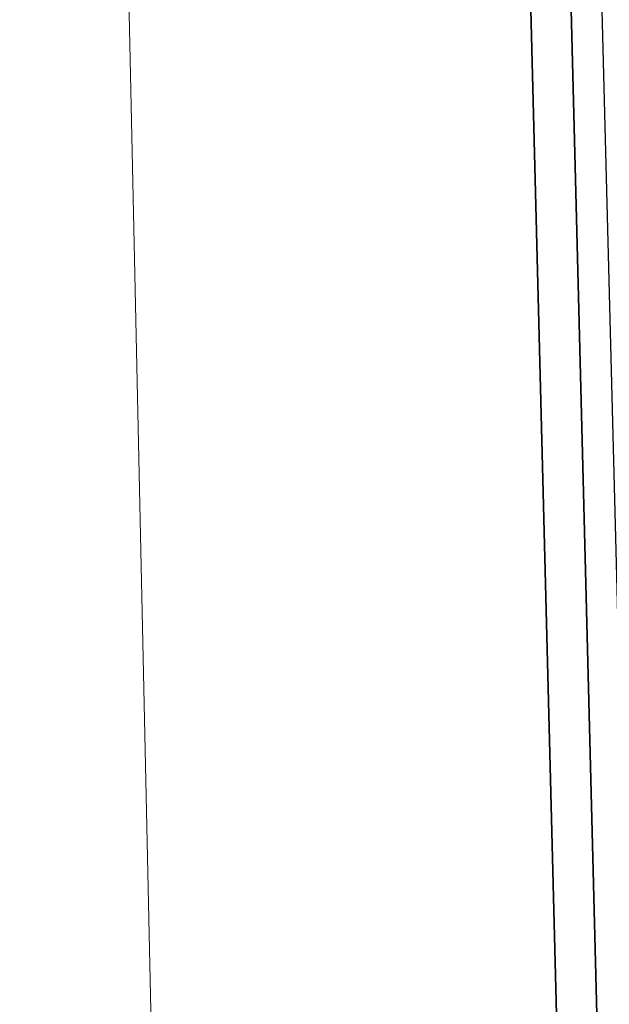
# Model space of a CAD drawing. Header units: metres. Extents: x 232680 to 233262, y 554200 to 554550.
# Tile 231 of 254: x 232760.9529 to 232761.0494, y 554483.6441 to 554483.8052. Entities that reach past the tile are written whole.
import ezdxf

# ---------------------------------------------------------------- set-up
doc = ezdxf.new("R2010")
doc.units = ezdxf.units.M
doc.linetypes.add('NLCS-HIDDEN', pattern=[4, 2, -2])
for name, color, linetype, lineweight in [('ACO constructie 035', 7, 'Continuous', 35), ('ACO verborgen', 251, 'NLCS-HIDDEN', 13), ('N-WE-VH-VERHARDING_ASFALT_TUSSENLAAG_2-GD', 7, 'Continuous', 25)]:
    doc.layers.add(name, color=color, linetype=linetype, lineweight=lineweight)

# ---------------------------------------------------------------- blocks, each defined once
blk = doc.blocks.new('KT 500-640 (doorsnede)')
at = {"layer": 'ACO constructie 035'}
for p, q in [((1, -0.08), (0, -0.08)), ((1, -0.08), (0, -0.08)), ((1, -0.08661), (0, -0.08661)), ((1, -0.08661), (0, -0.08661))]:
    blk.add_line(p, q, dxfattribs=at)
at = {"layer": 'ACO verborgen'}
blk.add_line((1, -0.153), (0, -0.149), dxfattribs=at)

msp = doc.modelspace()

# ---------------------------------------------------------------- linework, layer by layer
at = {"layer": 'N-WE-VH-VERHARDING_ASFALT_TUSSENLAAG_2-GD', "flags": 128}
msp.add_lwpolyline([(232761.01139, 554485.23822), (232761.11935, 554481.03961), (232761.18938, 554481.03961), (232761.08141, 554485.23822)], close=True, dxfattribs=at)

# ---------------------------------------------------------------- block references
at = {"rotation": 271.4729954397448}
msp.add_blockref('KT 500-640 (doorsnede)', (232761.10188, 554484.63521), dxfattribs=at)

doc.saveas('drawing.dxf')
